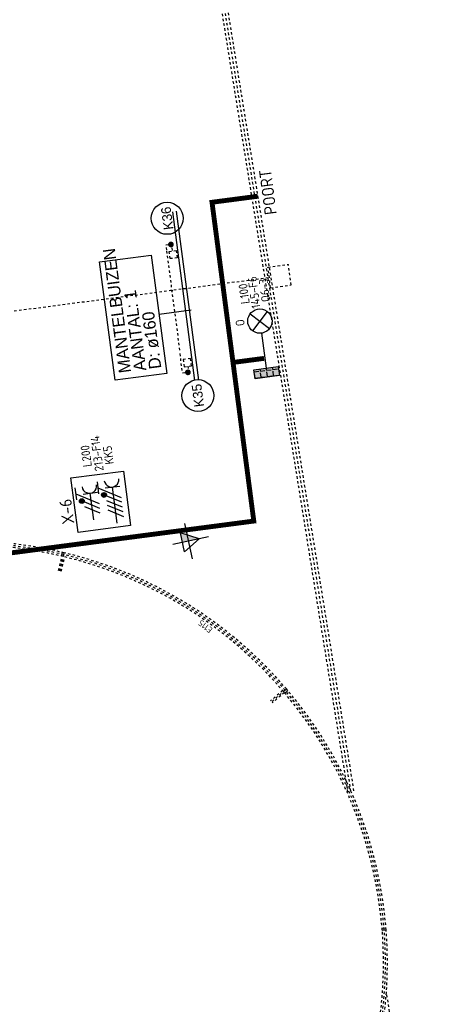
# Model space of a CAD drawing. Header units: metres. Extents: x 118052 to 118564, y 454784 to 455719.
# Tile 151 of 160: x 118526 to 118544, y 455313 to 455354. Entities that reach past the tile are written whole.
import ezdxf
from ezdxf.enums import TextEntityAlignment as Align

# ---------------------------------------------------------------- set-up
doc = ezdxf.new("R2010")
doc.units = ezdxf.units.M
doc.header["$LTSCALE"] = 0.5
for name, pattern in [('DASHED', [19.049999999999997, 12.7, -6.35]), ('Tauw_HIDDEN2', [5.6, 4, -1.6]), ('Tauw_L_Center2', [6.4990000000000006, 4, -0.833, 0.833, -0.833])]:
    doc.linetypes.add(name, pattern=pattern)
for name, color, linetype in [('EL6221--', 6, 'Continuous'), ('EL6222--', 6, 'Continuous'), ('EL6312--', 6, 'Continuous'), ('EL_N_A_EB00----REVISIE~-_-----', 1, 'Continuous'), ('GRAAFWERKZAAMHEDEN', 6, 'Continuous'), ('KABELLOOP', 6, 'Continuous'), ('Koningsstal VIEUWPORT', 254, 'Continuous'), ('ZU_B_-_EL999---LK_pvc125_sdr00~H_-----', 1, 'Tauw_L_Center2'), ('ZU_B_-_EL999---LW_pvc110_vbr11~W_-----', 15, 'Tauw_HIDDEN2'), ('ZU_B_-_EL999---LW_pvc160_vbr11~H_-----', 1, 'Tauw_L_Center2'), ('ZU_B_-_EL999---LW_pvc160_vbr11~W_-----', 8, 'Tauw_HIDDEN2'), ('ZU_B_-_EL999---LX_onb250_sdr00~H_-----', 1, 'Tauw_L_Center2'), ('ZU_B_-_EL999---LX_onb250_sdr00~W_-----', 8, 'Tauw_HIDDEN2'), ('ZU_B_-_EL999---LX_onbXXX_sdr00~H_-----', 1, 'Tauw_L_Center2'), ('ZU_B_-_EL999---SYM_RIOOLINSPECTIEPUT~-_002--', 2, 'Tauw_L_Center2'), ('ZU_N_-_AL999---LK_pvc125_sdr34__20_^200~M_-----', 7, 'Continuous'), ('ZU_N_-_EL999---LK_pvc125_sdr34~H_-----', 2, 'Tauw_L_Center2'), ('ZU_N_-_EL999---SYM_STRAATKOLK~-_----c', 7, 'Tauw_L_Center2'), ('ZU_N_-_MB00----SYM_SONDERING~-_001--', 1, 'Continuous'), ('ZU_N_-_ML999---LK_pvc125_sdr34__20_^200~M_-----', 7, 'Continuous')]:
    doc.layers.add(name, color=color, linetype=linetype)
doc.layers.add('K100', color=6, linetype='DASHED', lineweight=100)
doc.styles.add('BURO-018', font='Isocp.shx', dxfattribs={"height": 360})
doc.styles.add('BURO-025', font='Isocp.shx', dxfattribs={"height": 500})
doc.styles.add('tcb_isocp', font='tcb_isocp.shx')
doc.styles.add('WB025', font='ISO.SHX', dxfattribs={"height": 2.5})

# ---------------------------------------------------------------- blocks, each defined once
blk = doc.blocks.new('zusondg1')
for p, q in [((0, -1.056103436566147), (0, 0.819315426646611)), ((-0.9336846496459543, 0), (0.933684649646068, 0)), ((-0.5, 0.314618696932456), (0, -0.5514067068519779)), ((-0.5, 0.314618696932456), (0.5, 0.314618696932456)), ((0, -0.5514067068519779), (0.5, 0.314618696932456))]:
    blk.add_line(p, q)
for points in [[(0, -0.5514067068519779), (0, 0.314618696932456), (0.5, 0.314618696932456)], [(0, -0.5514067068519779), (0, 0.314618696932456), (0.5, 0.314618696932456), (0, -0.5514067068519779)]]:
    blk.add_solid(points)
blk = doc.blocks.new('E00416')
at = {"color": 0, "linetype": 'Continuous'}
for p, q in [((-3, 7.982050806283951), (-2.99999988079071, 5.482050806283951)), ((-2.999999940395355, 6.732050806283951), (1.500000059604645, 4.133974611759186)), ((-1.499999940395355, 6.5), (1.500000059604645, 6.5)), ((1.192092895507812e-07, 1), (5.960464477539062e-08, 6.5)), ((1.500000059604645, 3.133974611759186), (-1.499999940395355, 4.866025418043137)), ((1.500000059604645, 2.133974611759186), (-1.499999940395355, 3.866025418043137))]:
    blk.add_line(p, q, dxfattribs=at)
at = {"color": 0, "linetype": 'Continuous', "const_width": 0.5}
blk.add_lwpolyline([(-1.683012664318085, 5.116025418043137, 1), (-2.183012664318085, 5.116025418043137, 1)], format="xyb", close=True, dxfattribs=at)
at = {"color": 0, "linetype": 'Continuous'}
blk.add_circle((-1.933012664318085, 5.116025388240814), 0.5000000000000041, dxfattribs=at)
blk.add_arc((5.960464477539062e-08, 8), 1.5, 180, 0, dxfattribs=at)
at = {"color": 0, "linetype": 'Continuous', "style": 'BURO-018', "flags": 1}
blk.add_attdef('E_MATCODE', text='', height=1.799999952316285, rotation=262.5836884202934, dxfattribs=at).set_placement((-436086809.6690868, 176092602.9433621), align=Align.MIDDLE)
at = {"color": 0, "linetype": 'Continuous', "style": 'BURO-018'}
for tag, p in [('E_GKAST', (5.960464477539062e-08, 13)), ('E_GROEP', (0, 10.00000002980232)), ('E_SGROEP', (4.500000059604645, 10))]:
    blk.add_attdef(tag, text='', height=1.8, dxfattribs=at).set_placement(p, align=Align.MIDDLE)
at = {"color": 0, "linetype": 'Continuous', "style": 'BURO-018', "flags": 1}
blk.add_attdef('E_VERMCODE', text='', height=1.8, dxfattribs=at).set_placement((13.00000005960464, 10), align=Align.MIDDLE)
blk = doc.blocks.new('111304D')
at = {"color": 0, "linetype": 'Continuous'}
for p, q in [((-3, 9.98205080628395), (-3, 7.482050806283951)), ((-3, 8.73205080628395), (1.500000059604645, 6.133974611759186)), ((-1.499999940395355, 8.5), (1.5, 8.5)), ((5.960464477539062e-08, 1.000000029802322), (5.960464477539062e-08, 8.5)), ((1.5, 5.133974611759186), (-1.499999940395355, 6.866025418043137)), ((1.500000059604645, 4.133974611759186), (-1.5, 5.866025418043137)), ((1.5, 3.133974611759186), (-1.499999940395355, 4.866025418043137)), ((1.500000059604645, 2.133974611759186), (-1.499999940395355, 3.866025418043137))]:
    blk.add_line(p, q, dxfattribs=at)
at = {"color": 0, "linetype": 'Continuous', "const_width": 0.5}
blk.add_lwpolyline([(-1.683012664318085, 7.116025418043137, 1), (-2.183012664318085, 7.116025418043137, 1)], format="xyb", close=True, dxfattribs=at)
at = {"color": 0, "linetype": 'Continuous'}
blk.add_circle((-1.93301260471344, 7.116025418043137), 0.5000000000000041, dxfattribs=at)
blk.add_arc((0, 10.00000002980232), 1.5, 180, 0, dxfattribs=at)
at = {"color": 0, "linetype": 'Continuous', "style": 'BURO-018', "flags": 1}
blk.add_attdef('E_MATCODE', text='', height=1.799999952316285, rotation=262.5836884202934, dxfattribs=at).set_placement((-436086809.6690868, 176092602.9433621), align=Align.MIDDLE)
at = {"color": 0, "linetype": 'Continuous', "style": 'BURO-018'}
for tag, p in [('E_GKAST', (5.960464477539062e-08, 15.5)), ('E_GROEP', (5.960464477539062e-08, 12.50000002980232)), ('E_SGROEP', (4.5, 12.5))]:
    blk.add_attdef(tag, text='', height=1.8, dxfattribs=at).set_placement(p, align=Align.MIDDLE)
at = {"color": 0, "linetype": 'Continuous', "style": 'BURO-018', "flags": 1}
blk.add_attdef('E_VERMCODE', text='', height=1.8, dxfattribs=at).set_placement((13, 12.5), align=Align.MIDDLE)
blk = doc.blocks.new('E00525')
at = {"linetype": 'ByBlock'}
h = blk.add_hatch(dxfattribs=at)
h.set_pattern_fill('ANGLE', color=0, scale=0.18438609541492, style=0)
h.set_pattern_definition([(360, (-37.67331033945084, -34.01927211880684), (5.551115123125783e-17, 1.287936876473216), [0.9366813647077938, -0.3512555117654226]), (90, (-37.67331033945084, -34.01927211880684), (-1.287936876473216, 1.387778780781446e-16), [0.9366813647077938, -0.3512555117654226])])
edge = h.paths.add_edge_path()
edge.add_line((-2.522521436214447, 2.863310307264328), (2.522521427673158, 2.863310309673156))
edge.add_line((2.522521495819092, 2.863310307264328), (2.522521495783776, 1.000000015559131))
edge.add_line((2.522521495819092, 1.000000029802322), (-2.522521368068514, 1.000000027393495))
edge.add_line((-2.522521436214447, 1), (-2.522521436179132, 2.863310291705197))
h = blk.add_hatch(color=0, dxfattribs=at)
edge = h.paths.add_edge_path()
edge.add_line((-2.522521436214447, 2.863310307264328), (2.522521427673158, 2.863310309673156))
edge.add_line((2.522521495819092, 2.863310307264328), (2.522521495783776, 1.000000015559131))
edge.add_line((2.522521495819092, 1.000000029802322), (-2.522521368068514, 1.000000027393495))
edge.add_line((-2.522521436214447, 1), (-2.522521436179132, 2.863310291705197))
at = {"color": 0, "linetype": 'ByBlock'}
for p, q in [((-1.767766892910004, 14.38605433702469), (1.767767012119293, 10.85052046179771)), ((1.767766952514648, 14.38605433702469), (-1.767766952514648, 10.85052043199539)), ((5.960464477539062e-08, 10.0973382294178), (1.192092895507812e-07, 2.863310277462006))]:
    blk.add_line(p, q, dxfattribs=at)
blk.add_lwpolyline([(-2.522521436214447, 2.863310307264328), (2.522521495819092, 2.863310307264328), (2.522521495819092, 1.000000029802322), (-2.522521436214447, 1)], close=True, dxfattribs=at)
blk.add_circle((0, 12.61828738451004), 2.500000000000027, dxfattribs=at)
at = {"color": 0, "linetype": 'ByBlock', "style": 'BURO-018'}
for tag, p in [('E_GKAST', (5.960464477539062e-08, 20.61828738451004)), ('E_GROEP', (5.960464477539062e-08, 17.61828738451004)), ('E_SGROEP', (4.500000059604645, 17.61828738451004)), ('E_ARMCODE', (0, 12.61828738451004)), ('E_SLET', (4.500000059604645, 11.61828738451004))]:
    blk.add_attdef(tag, text='', height=1.8, dxfattribs=at).set_placement(p, align=Align.MIDDLE)
blk = doc.blocks.new('A$C051E189E')
at = {"layer": 'EL6221--'}
blk.add_lwpolyline([(115618.8484225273, -81969.86382627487), (117882.4028514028, -81969.8629513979), (117882.4036944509, -84151.12103995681), (115618.8492655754, -84151.12191480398)], close=True, dxfattribs=at)
ref = blk.add_blockref('111304D', (115590.3677423, -83617.58071997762), dxfattribs=dict(at, xscale=200, yscale=200, zscale=200, rotation=270.0000221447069))
ref.add_attrib('E_GROEP', 'KK5', dxfattribs={"layer": '0', "color": 1, "linetype": 'Continuous', "height": 360, "rotation": 2.219811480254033e-05, "style": 'BURO-018'}).set_placement((118612.4372345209, -83617.57956388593), align=Align.MIDDLE)
ref.add_attrib('E_GKAST', 'L200', dxfattribs={"layer": '0', "color": 1, "linetype": 'Continuous', "height": 360, "rotation": 2.219811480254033e-05, "style": 'BURO-018'}).set_placement((118690.367554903, -82709.56179970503), align=Align.MIDDLE)
ref.add_attrib('E_SGROEP', '213-F14', dxfattribs={"layer": '0', "color": 1, "linetype": 'Continuous', "height": 360, "rotation": 2.219811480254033e-05, "style": 'BURO-018'}).set_placement((118742.684443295, -83167.22685533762), align=Align.MIDDLE)
at = {"layer": 'EL6222--', "xscale": 200, "yscale": 200, "zscale": 200, "rotation": 270.0000221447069}
blk.add_blockref('E00416', (115858.368657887, -82680.8737488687), dxfattribs=at)
at = {"layer": 'EL6312--'}
ref = blk.add_blockref('E00525', (120739.3287919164, -90508.99857634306), dxfattribs=dict(at, xscale=200, yscale=200, zscale=200, rotation=270.0000221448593))
ref.add_attrib('E_SGROEP', 'Q6-3', dxfattribs={"layer": '0', "color": 1, "linetype": 'ByBlock', "height": 360, "rotation": 2.219811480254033e-05, "style": 'BURO-018'}).set_placement((124491.8492360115, -90859.2206325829), align=Align.MIDDLE)
ref.add_attrib('E_GKAST', 'L100', dxfattribs={"layer": '0', "color": 1, "linetype": 'ByBlock', "height": 360, "rotation": 2.219811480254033e-05, "style": 'BURO-018'}).set_placement((124458.8926206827, -90008.87802648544), align=Align.MIDDLE)
ref.add_attrib('E_GROEP', '145-F6', dxfattribs={"layer": '0', "color": 1, "linetype": 'ByBlock', "height": 360, "rotation": 2.219811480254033e-05, "style": 'BURO-018'}).set_placement((124461.9558644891, -90422.74417757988), align=Align.MIDDLE)
ref.add_attrib('E_SLET', 'O', dxfattribs={"layer": '0', "color": 1, "linetype": 'ByBlock', "height": 360, "rotation": 2.219811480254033e-05, "style": 'BURO-018'}).set_placement((123300.657741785, -89691.07285228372), align=Align.MIDDLE)
at = {"layer": 'EL6221--', "color": 2, "style": 'BURO-025'}
blk.add_text('X-6', height=499.9999999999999, dxfattribs=at).set_placement((116017.2435932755, -81873.4839888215))
at = {"layer": 'K100', "color": 2, "style": 'BURO-025'}
blk.add_text('POORT', height=500, dxfattribs=at).set_placement((127540.1381127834, -91775.67283889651))
blk = doc.blocks.new('A$C6DFC50BF')
at = {"layer": 'GRAAFWERKZAAMHEDEN'}
for p, q in [((124081.8434063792, -86438.52281612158), (124081.8434067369, -87769.25970050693)), ((121182.9561471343, -87544.84846806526), (128182.9539653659, -87544.84846809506)), ((121182.9561470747, -87704.84846806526), (128182.9539651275, -87704.84846803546))]:
    blk.add_line(p, q, dxfattribs=at)
blk.add_lwpolyline([(121628.411096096, -84297.50235703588), (126535.2757169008, -84297.50235703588), (126535.2757167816, -86438.52281612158), (121628.4110959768, -86438.52281612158)], close=True, dxfattribs=at)
at = {"layer": 'KABELLOOP', "linetype": 'DASHED', "const_width": 200}
for points in [[(128359.9080982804, -91086.5111899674), (128359.9080982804, -89192.46377143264), (115147.8467036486, -89192.46377140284), (115147.8467036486, -55943.81955587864)], [(121721.713774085, -90479.64749523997), (121721.7137743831, -89194.98802655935)]]:
    blk.add_lwpolyline(points, dxfattribs=at)
at = {"layer": 'GRAAFWERKZAAMHEDEN', "color": 2}
for s, p in [('MANTELBUIZEN', (121867.6133516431, -84989.29936683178)), ('AANTAL: 1', (121867.6133516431, -85622.38533574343)), ('D: ø160', (121867.6133514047, -86244.10824492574))]:
    blk.add_text(s, height=500, rotation=359.9837082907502, dxfattribs=at).set_placement(p)
blk = doc.blocks.new('Leidingen')
at = {"layer": 'ZU_B_-_EL999---LK_pvc125_sdr00~H_-----'}
blk.add_lwpolyline([(-135612.7423896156, -27231.00393874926), (-139812.742370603, -27231.40273248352)], dxfattribs=at)
blk.add_circle((-137237.9118604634, -27231.20333567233), 25, dxfattribs=at)
at = {"layer": 'ZU_B_-_EL999---LW_pvc110_vbr11~W_-----'}
for points in [[(-148095.9041280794, -21228.1532132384), (-147528.3696593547, -21445.94728825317)], [(-148076.1987798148, -21176.80441332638), (-147433.8953729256, -21423.2914271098)], [(-148056.4934315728, -21125.45561347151), (-147488.9640429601, -21343.24773900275)], [(-154231.6865546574, -29672.2807831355), (-154591.1130718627, -29118.92590785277)], [(-154141.9386218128, -29709.48239919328), (-154544.9889953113, -29088.96644254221)], [(-154139.4414528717, -29612.35715488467), (-154498.8649187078, -29059.00697717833)]]:
    blk.add_lwpolyline(points, dxfattribs=at)
at = {"layer": 'ZU_B_-_EL999---LW_pvc160_vbr11~H_-----'}
blk.add_lwpolyline([(-173601.524923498, -29254.80877943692, 0.143627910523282), (-164439.3587501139, -32470.26021732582, 0.1583844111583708), (-154141.9373593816, -29709.48160180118, 0.1583844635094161), (-147433.8947702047, -21423.2896289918, 0.1583844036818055), (-146877.4743676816, -10776.73654224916, 0.09333160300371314), (-149643.2986349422, -5022.685138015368), (-143169.1366938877, 1452.706374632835, 0.198912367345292), (-143145.1249555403, 1510.691410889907), (-143145.1816861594, 2108.165896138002)], format="xyb", dxfattribs=at)
at = {"layer": 'ZU_B_-_EL999---LW_pvc160_vbr11~W_-----', "linetype": 'Continuous'}
for p, q in [((-147508.5853497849, -21394.63099477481), (-147359.204190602, -21451.94826315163)), ((-147479.9267156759, -21319.94041515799), (-147330.5455564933, -21377.25768359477)), ((-154252.6055197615, -29685.97504409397), (-154165.4439170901, -29820.14976224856)), ((-154185.5181607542, -29642.39424271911), (-154098.3565580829, -29776.56896087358)), ((-164435.1834324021, -32390.36924957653), (-164443.5340678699, -32550.15118506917)), ((-164355.292464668, -32394.5445673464), (-164363.6431002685, -32554.32650276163))]:
    blk.add_line(p, q, dxfattribs=at)
at = {"layer": 'ZU_B_-_EL999---LW_pvc160_vbr11~W_-----'}
for points in [[(-173648.1914544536, -29319.78750589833, 0.1436279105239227), (-164443.5340678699, -32550.15118506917, 0.1583844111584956), (-154098.3565580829, -29776.56896087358, 0.1583844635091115), (-147359.204190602, -21451.94826315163, 0.1583844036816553), (-146800.2032913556, -10756.01986431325, 0.09233130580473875), (-149538.2294079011, -5030.7437851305), (-143112.5627804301, 1396.143203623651, 0.1989123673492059), (-143065.1249559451, 1510.699006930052), (-143065.1816865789, 2108.173492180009)], [(-173554.8583925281, -29189.83005303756, 0.1436279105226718), (-164435.1834324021, -32390.36924957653, 0.1583844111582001), (-154185.5181607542, -29642.39424271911, 0.158384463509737), (-147508.5853497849, -21394.63099477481, 0.1583844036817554), (-146954.7454442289, -10797.45322009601, 0.09434079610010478), (-149748.5637063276, -5014.822372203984), (-143225.7106074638, 1509.269545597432, 0.1989123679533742), (-143225.124955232, 1510.683814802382), (-143225.181685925, 2108.158300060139)]]:
    blk.add_lwpolyline(points, format="xyb", dxfattribs=at)
at = {"layer": 'ZU_B_-_EL999---LX_onb250_sdr00~H_-----'}
blk.add_lwpolyline([(-158609.8018074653, -31857.9657226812), (-71837.71860789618, -29284.45153838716), (-71842.8553927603, 24814.93585108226)], dxfattribs=at)
at = {"layer": 'ZU_B_-_EL999---LX_onb250_sdr00~W_-----'}
for points in [[(-158613.5074679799, -31733.0206624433), (-71962.73013049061, -29163.1042062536), (-71967.85539329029, 24814.93585110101)], [(-158606.0961469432, -31982.91078291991), (-71712.70708531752, -29405.79887069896), (-71717.85539226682, 24814.93585112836)], [(-183320.2253043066, -30971.71520344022), (-181625.979015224, -32665.64182841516), (-166969.0549300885, -32230.94208810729)]]:
    blk.add_lwpolyline(points, dxfattribs=at)
at = {"layer": 'ZU_B_-_EL999---LX_onbXXX_sdr00~H_-----'}
for points in [[(-137240.0734108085, -4466.273438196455), (-137237.5279466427, -31274.49131733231)], [(-137240.073410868, -4466.273438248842), (-137237.5279467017, -31274.49131732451)]]:
    blk.add_lwpolyline(points, dxfattribs=at)
at = {"layer": 'ZU_B_-_EL999---SYM_RIOOLINSPECTIEPUT~-_002--', "ltscale": 0.005}
for p, q in [((-137662.5242121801, -31274.53167154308), (-136812.5242161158, -31274.45096324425)), ((-137662.5242121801, -31274.53167154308), (-137662.4435039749, -32124.53166763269)), ((-136812.5242161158, -31274.45096324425), (-136812.4435077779, -32124.45095941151)), ((-137662.4435039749, -32124.53166763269), (-136812.4435077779, -32124.45095941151))]:
    blk.add_line(p, q, dxfattribs=at)
at = {"layer": 'ZU_N_-_EL999---LK_pvc125_sdr34~H_-----', "flags": 128}
for points in [[(-140420.529182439, -27481.32124553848), (-140670.529182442, -27481.32124551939), (-140670.529182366, -27231.32124542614), (-139812.7423706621, -27231.40273247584)], [(-135620.567775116, -27481.3212456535), (-135370.567775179, -27481.3212456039), (-135370.5677751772, -27231.32124556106), (-135612.7423896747, -27231.00393874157)]]:
    blk.add_lwpolyline(points, dxfattribs=at)
at = {"layer": 'ZU_N_-_EL999---SYM_STRAATKOLK~-_----c', "lineweight": -3}
for points in [[(-140421.6800497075, -27631.32124560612), (-140121.6800496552, -27631.32124564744), (-140121.6800496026, -27331.32124556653), (-140421.6800497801, -27331.32124544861)], [(-135643.2411649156, -27631.32124563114), (-135943.2411649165, -27631.32124565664), (-135943.2411649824, -27331.32124562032), (-135643.2411648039, -27331.32124555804)]]:
    blk.add_lwpolyline(points, close=True, dxfattribs=at)
at = {"layer": 'ZU_N_-_ML999---LK_pvc125_sdr34__20_^200~M_-----', "flags": 128}
for points in [[(-140670.5291824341, -27452.88398981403, 0, 0, 0), (-140555.0381993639, -27420.29821345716, 0, 91.82399999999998, 0), (-140563.8386123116, -27422.78124956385, 91.82399999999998, 169.728, 0), (-140588.8539592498, -27429.83932873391, 169.728, 221.712, 0), (-140626.3423322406, -27440.41667171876, 221.712, 240, 0), (-140670.5291824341, -27452.88398981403, 240, 221.712, 0), (-140714.7160326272, -27465.35130784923, 221.712, 169.728, 0), (-140752.2044056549, -27475.92865082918, 169.728, 91.82399999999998, 0), (-140777.2197526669, -27482.98672998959, 91.82399999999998, 0, 0), (-140786.0201655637, -27485.46976622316, 0, 0, 0), (-140670.5291824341, -27452.88398981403, 0, 0, 0), (-141040.7562034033, -27557.34352927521, 0, 0, 0)], [(-135370.5677751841, -27443.25427526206, 0, 0, 0), (-135490.5590258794, -27444.70333202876, 0, 91.82399999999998, 0), (-135481.4156925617, -27444.59291391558, 91.82399999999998, 169.728, 0), (-135455.4255875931, -27444.27904824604, 169.728, 221.712, 0), (-135416.476427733, -27443.80868436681, 221.712, 240, 0), (-135370.5677751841, -27443.25427526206, 240, 221.712, 0), (-135324.6591227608, -27442.69986614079, 221.712, 169.728, 0), (-135285.7099627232, -27442.22950222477, 169.728, 91.82399999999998, 0), (-135259.7198578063, -27441.91563654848, 91.82399999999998, 0, 0), (-135250.5765246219, -27441.80521847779, 0, 0, 0), (-135370.5677751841, -27443.25427526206, 0, 0, 0), (-134942.1995363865, -27438.08114875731, 0, 0, 0)]]:
    blk.add_lwpolyline(points, format="xyseb", dxfattribs=at)
at = {"layer": 'ZU_N_-_ML999---LK_pvc125_sdr34__20_^200~M_-----'}
for centre, radius in [((-141668.6682787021, -27734.50889685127), 652.427115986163), ((-134284.3762941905, -27430.13704236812), 657.8712083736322)]:
    blk.add_circle(centre, radius, dxfattribs=at)
at = {"layer": 'EL_N_A_EB00----REVISIE~-_-----'}
for name in ['A$C051E189E', 'A$C6DFC50BF']:
    blk.add_blockref(name, (-262229.9305388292, 59850.06411849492), dxfattribs=at)
at = {"layer": 'ZU_N_-_MB00----SYM_SONDERING~-_001--', "xscale": 799.9999999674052, "yscale": 800.0000000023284, "zscale": 799.9999999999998, "rotation": 4.735440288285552}
blk.add_blockref('zusondg1', (-147551.3156110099, -26576.10593875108), dxfattribs=at)
at = {"layer": 'ZU_B_-_EL999---LW_pvc160_vbr11~H_-----', "style": 'WB025'}
blk.add_text('E115', height=250, rotation=45.00543941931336, dxfattribs=at).set_placement((-151246.5391837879, -27112.613466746))
at = {"layer": 'ZU_N_-_AL999---LK_pvc125_sdr34__20_^200~M_-----', "style": 'tcb_isocp'}
for s, p in [('K35', (-141668.6682787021, -27734.50889685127)), ('K36', (-134284.3762941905, -27430.13704236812))]:
    blk.add_text(s, height=399.9999999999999, dxfattribs=at).set_placement(p, align=Align.MIDDLE)

msp = doc.modelspace()

# ---------------------------------------------------------------- block references
at = {"layer": 'Koningsstal VIEUWPORT', "color": 6, "xscale": 0.0009975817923, "yscale": 0.0009975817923, "zscale": 0.0009975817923, "rotation": 97.46987594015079}
msp.add_blockref('Leidingen', (118487.8519961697, 455474.6886337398), dxfattribs=at)

doc.saveas('drawing.dxf')
